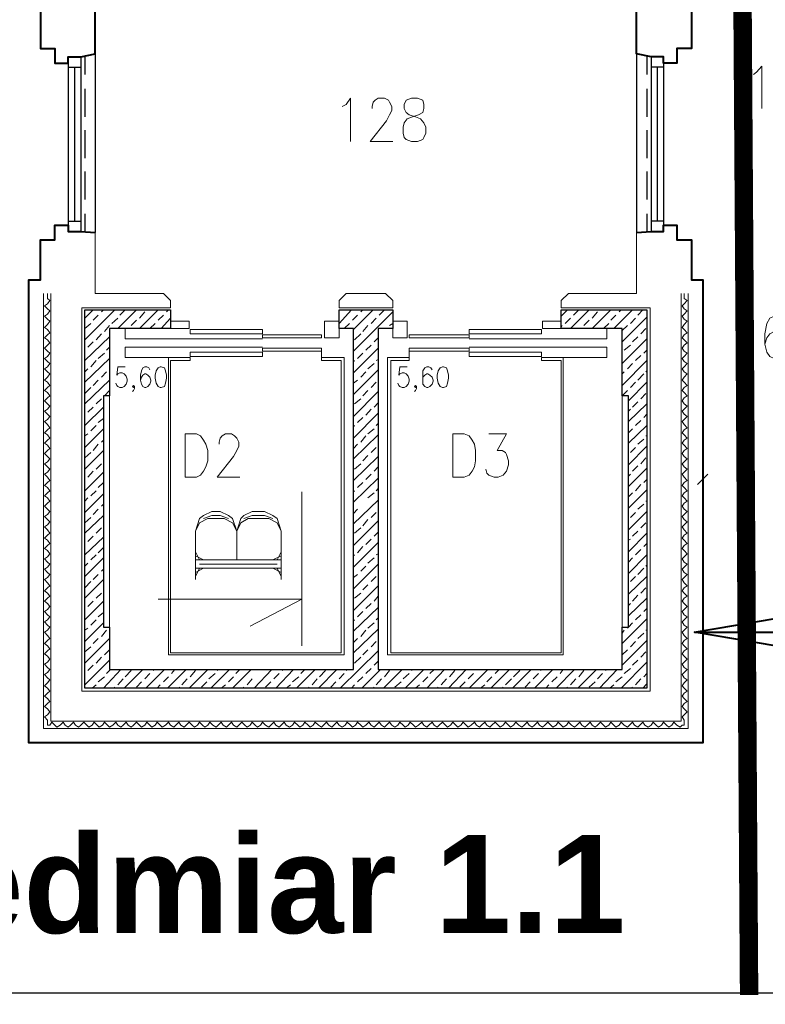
# Model space of a CAD drawing. Header units: millimetres. Extents: x 1 to 17496, y 1 to 30809.
# Tile 79 of 256: x 9136 to 9743, y 11386 to 12189. Entities that reach past the tile are written whole.
import ezdxf

# ---------------------------------------------------------------- set-up
doc = ezdxf.new("R2010")
doc.units = ezdxf.units.MM
doc.linetypes.add('CENTER', pattern=[2, 1.25, -0.25, 0.25, -0.25])
doc.linetypes.add('DASHDOT2', pattern=[0.5, 0.25, -0.125, 0, -0.125])
doc.layers.add('0_Przyz_granicze oddziałów', color=6, linetype='CENTER', lineweight=40)
for name, color, linetype in [('0_Przyz_Opisy oddziałów', 5, 'Continuous'), ('Opisy', 255, 'Continuous'), ('PDF _Geometria', 7, 'Continuous')]:
    doc.layers.add(name, color=color, linetype=linetype)
doc.styles.add('arial', font='arialbd.ttf')

msp = doc.modelspace()

# ---------------------------------------------------------------- linework, layer by layer
at = {"layer": '0_Przyz_granicze oddziałów', "linetype": 'DASHDOT2', "lineweight": 53, "ltscale": 500, "const_width": 15}
msp.add_lwpolyline([(9529.83, 14051.76), (9529.83, 13304.3), (9719.03, 13304.3), (9719.03, 12999.83), (9722.79, 12999.83), (9722.79, 12514.96), (9730.23, 11393.84), (9730.23, 11393.84)], dxfattribs=at)
at = {"layer": '0_Przyz_Opisy oddziałów', "lineweight": 40}
msp.add_lwpolyline([(9785.12, 11672.79), (9685.73, 11689.64), (9785.12, 11706.48)], close=True, dxfattribs=at)
msp.add_lwpolyline([(9685.73, 11689.64), (9943.1, 11689.64)], dxfattribs=at)
at = {"layer": 'Opisy', "lineweight": 18}
for points in [[(9733.74, 12144.44), (9736.27, 12146.12), (9740.48, 12151.18), (9740.48, 12116.65)], [(9759.01, 11942.31), (9757.32, 11945.67), (9753.95, 11947.36), (9750.58, 11947.36), (9747.22, 11945.67), (9744.69, 11941.46), (9743, 11933.04), (9743, 11924.62), (9744.69, 11917.88), (9747.22, 11914.51), (9750.58, 11912.83), (9752.27, 11912.83), (9756.48, 11914.51), (9759.01, 11917.88), (9759.85, 11922.93), (9759.85, 11924.62), (9759.01, 11929.67), (9756.48, 11933.04), (9752.27, 11934.73), (9750.58, 11934.73), (9747.22, 11933.04), (9744.69, 11929.67), (9743, 11924.62)]]:
    msp.add_lwpolyline(points, dxfattribs=at)
at = {"layer": 'PDF _Geometria'}
msp.add_lwpolyline([(1887, 15398.09), (14038.11, 15398.09), (14038.11, 11395.31), (1887, 11395.31)], close=True, dxfattribs=at)
at = {"layer": 'PDF _Geometria', "lineweight": 40}
for points in [[(9139.97, 12210.13), (9152.61, 12210.13), (9152.61, 12165.49), (9164.4, 12165.49), (9164.4, 12153.7), (9175.35, 12153.7), (9175.35, 12158.76), (9185.45, 12158.76), (9197.24, 12161.28), (9197.24, 12276.67), (9145.03, 12276.67)], [(9716.05, 12210.13), (9683.21, 12210.13), (9683.21, 12165.49), (9671.42, 12165.49), (9671.42, 12153.7), (9660.47, 12153.7), (9660.47, 12158.76), (9650.36, 12158.76), (9638.57, 12161.28), (9638.57, 12276.67), (9690.79, 12276.67)], [(9638.57, 12015.58), (9650.36, 12016.42), (9660.47, 12016.42), (9660.47, 12021.47), (9671.42, 12021.47), (9671.42, 12009.68), (9683.21, 12009.68), (9683.21, 11976.84), (9692.47, 11976.84), (9692.47, 11599.52), (9143.34, 11599.52), (9143.34, 11976.84), (9152.61, 11976.84), (9152.61, 12009.68), (9164.4, 12009.68), (9164.4, 12021.47), (9175.35, 12021.47), (9175.35, 12016.42), (9185.45, 12016.42), (9197.24, 12015.58)]]:
    msp.add_lwpolyline(points, dxfattribs=at)
at = {"layer": 'PDF _Geometria', "lineweight": 25}
for points in [[(9197.24, 12161.28), (9197.24, 12015.58)], [(9638.57, 12161.28), (9638.57, 12015.58)], [(9175.35, 12158.76), (9175.35, 12016.42)], [(9185.45, 12158.76), (9185.45, 12016.42)], [(9188.82, 12158.76), (9188.82, 12144.44)], [(9646.99, 12158.76), (9646.99, 12144.44)], [(9650.36, 12158.76), (9650.36, 12016.42)], [(9660.47, 12158.76), (9660.47, 12016.42)], [(9175.35, 12150.33), (9185.45, 12150.33)], [(9180.4, 12150.33), (9180.4, 12024.84)], [(9660.47, 12150.33), (9650.36, 12150.33)], [(9655.41, 12150.33), (9655.41, 12024.84)], [(9188.82, 12132.65), (9188.82, 12109.91)], [(9646.99, 12132.65), (9646.99, 12109.91)], [(9188.82, 12098.96), (9188.82, 12076.22)], [(9646.99, 12098.96), (9646.99, 12076.22)], [(9188.82, 12065.27), (9188.82, 12042.53)], [(9646.99, 12065.27), (9646.99, 12042.53)], [(9175.35, 12024.84), (9185.45, 12024.84)], [(9188.82, 12030.74), (9188.82, 12016.42)], [(9646.99, 12030.74), (9646.99, 12016.42)], [(9660.47, 12024.84), (9650.36, 12024.84)]]:
    msp.add_lwpolyline(points, dxfattribs=at)
at = {"layer": 'PDF _Geometria', "lineweight": 18}
for points in [[(9398.53, 12118.33), (9401.9, 12120.01), (9405.27, 12125.07), (9405.27, 12089.69)], [(9422.96, 12116.65), (9422.96, 12118.33), (9423.8, 12121.7), (9425.49, 12123.38), (9428.01, 12125.07), (9433.07, 12125.07), (9436.43, 12123.38), (9437.28, 12121.7), (9438.96, 12118.33), (9438.96, 12114.96), (9437.28, 12111.59), (9434.75, 12106.54), (9421.27, 12089.69), (9439.8, 12089.69)], [(9638.57, 12015.58), (9638.57, 11965.89), (9582.98, 11965.89), (9577.09, 11959.99), (9577.09, 11954.1), (9649.52, 11954.1), (9649.52, 11641.63), (9186.29, 11641.63), (9186.29, 11954.1), (9258.73, 11954.1), (9258.73, 11959.99), (9252.83, 11965.89), (9197.24, 11965.89), (9197.24, 12015.58)], [(9680.68, 11965.89), (9680.68, 11611.31), (9155.13, 11611.31), (9155.13, 11965.89)], [(9677.31, 11965.89), (9677.31, 11961.68), (9679.84, 11959.99), (9677.31, 11957.47), (9675.63, 11955.78), (9677.31, 11953.25), (9679.84, 11951.57), (9677.31, 11949.04), (9675.63, 11947.36), (9677.31, 11944.83), (9679.84, 11943.15), (9677.31, 11940.62), (9675.63, 11938.09), (9677.31, 11936.41), (9679.84, 11933.88), (9677.31, 11932.2), (9675.63, 11929.67), (9677.31, 11927.99), (9679.84, 11925.46), (9677.31, 11923.78), (9675.63, 11921.25), (9677.31, 11918.72), (9679.84, 11917.04), (9677.31, 11914.51), (9675.63, 11912.83), (9677.31, 11910.3), (9679.84, 11908.62), (9677.31, 11906.09), (9675.63, 11904.41), (9677.31, 11901.88), (9679.84, 11900.19), (9677.31, 11897.67), (9675.63, 11895.14), (9677.31, 11893.46), (9679.84, 11890.93), (9677.31, 11889.25), (9675.63, 11886.72), (9677.31, 11885.03), (9679.84, 11882.51), (9677.31, 11880.82), (9675.63, 11878.3), (9677.31, 11875.77), (9679.84, 11874.09), (9677.31, 11871.56), (9675.63, 11869.87), (9677.31, 11867.35), (9679.84, 11865.66), (9677.31, 11863.14), (9675.63, 11861.45), (9677.31, 11858.93), (9679.84, 11856.4), (9677.31, 11854.71), (9675.63, 11852.19), (9677.31, 11850.5), (9679.84, 11847.98), (9677.31, 11846.29), (9675.63, 11843.77), (9677.31, 11842.08), (9679.84, 11839.55), (9677.31, 11837.87), (9675.63, 11835.34), (9677.31, 11832.82), (9679.84, 11831.13), (9677.31, 11828.61), (9675.63, 11826.92), (9677.31, 11824.39), (9679.84, 11822.71), (9677.31, 11820.18), (9675.63, 11818.5), (9677.31, 11815.97), (9679.84, 11813.45), (9677.31, 11811.76), (9675.63, 11809.23), (9677.31, 11807.55), (9679.84, 11805.02), (9677.31, 11803.34), (9675.63, 11800.81), (9677.31, 11799.13), (9679.84, 11796.6), (9677.31, 11794.92), (9675.63, 11792.39), (9677.31, 11789.86), (9679.84, 11788.18), (9677.31, 11785.65), (9675.63, 11783.97), (9677.31, 11781.44), (9679.84, 11779.76), (9677.31, 11777.23), (9675.63, 11775.54), (9677.31, 11773.02), (9679.84, 11770.49), (9677.31, 11768.81), (9675.63, 11766.28), (9677.31, 11764.6), (9679.84, 11762.07), (9677.31, 11760.38), (9675.63, 11757.86), (9677.31, 11756.17), (9679.84, 11753.65), (9677.31, 11751.12), (9675.63, 11749.44), (9677.31, 11746.91), (9679.84, 11745.22), (9677.31, 11742.7), (9675.63, 11741.01), (9677.31, 11738.49), (9679.84, 11736.8), (9677.31, 11734.28), (9675.63, 11732.59), (9677.31, 11730.06), (9679.84, 11727.54), (9677.31, 11725.85), (9675.63, 11723.33), (9677.31, 11721.64), (9679.84, 11719.12), (9677.31, 11717.43), (9675.63, 11714.9), (9677.31, 11713.22), (9679.84, 11710.69), (9677.31, 11708.17), (9675.63, 11706.48), (9677.31, 11703.96), (9679.84, 11702.27), (9677.31, 11699.74), (9675.63, 11698.06), (9677.31, 11695.53), (9679.84, 11693.85), (9677.31, 11691.32), (9675.63, 11689.64), (9677.31, 11687.11), (9679.84, 11684.58), (9677.31, 11682.9), (9675.63, 11680.37), (9677.31, 11678.69), (9679.84, 11676.16), (9677.31, 11674.48), (9675.63, 11671.95), (9677.31, 11670.27), (9679.84, 11667.74), (9677.31, 11665.21), (9675.63, 11663.53), (9677.31, 11661), (9679.84, 11659.32), (9677.31, 11656.79), (9675.63, 11655.11), (9677.31, 11652.58), (9679.84, 11650.9), (9677.31, 11648.37), (9675.63, 11645.84), (9677.31, 11644.16), (9679.84, 11641.63), (9677.31, 11639.95), (9675.63, 11637.42), (9677.31, 11635.74), (9679.84, 11633.21), (9677.31, 11631.52), (9675.63, 11629), (9677.31, 11627.31), (9679.84, 11624.79), (9677.31, 11622.26), (9675.63, 11620.58), (9677.31, 11618.05), (9677.31, 11613.84), (9675.63, 11613.84), (9673.94, 11612.15), (9671.42, 11613.84), (9668.89, 11616.36), (9667.2, 11613.84), (9664.68, 11612.15), (9662.99, 11613.84), (9660.47, 11616.36), (9658.78, 11613.84), (9656.26, 11612.15), (9654.57, 11613.84), (9652.04, 11616.36), (9650.36, 11613.84), (9647.83, 11612.15), (9645.31, 11613.84), (9643.62, 11616.36), (9641.1, 11613.84), (9639.41, 11612.15), (9636.88, 11613.84), (9635.2, 11616.36), (9632.67, 11613.84), (9630.99, 11612.15), (9628.46, 11613.84), (9625.93, 11616.36), (9624.25, 11613.84), (9621.72, 11612.15), (9620.04, 11613.84), (9617.51, 11616.36), (9615.83, 11613.84), (9613.3, 11612.15), (9611.62, 11613.84), (9609.09, 11616.36), (9606.56, 11613.84), (9604.88, 11612.15), (9602.35, 11613.84), (9600.67, 11616.36), (9598.14, 11613.84), (9596.46, 11612.15), (9593.93, 11613.84), (9592.25, 11616.36), (9589.72, 11613.84), (9588.03, 11612.15), (9585.51, 11613.84), (9582.98, 11616.36), (9581.3, 11613.84), (9578.77, 11612.15), (9577.09, 11613.84), (9574.56, 11616.36), (9572.87, 11613.84), (9570.35, 11612.15), (9568.66, 11613.84), (9566.14, 11616.36), (9563.61, 11613.84), (9561.93, 11612.15), (9559.4, 11613.84), (9557.71, 11616.36), (9555.19, 11613.84), (9553.5, 11612.15), (9550.98, 11613.84), (9549.29, 11616.36), (9546.77, 11613.84), (9545.08, 11612.15), (9542.55, 11613.84), (9540.03, 11616.36), (9538.34, 11613.84), (9535.82, 11612.15), (9534.13, 11613.84), (9531.61, 11616.36), (9529.92, 11613.84), (9527.39, 11612.15), (9525.71, 11613.84), (9523.18, 11616.36), (9520.66, 11613.84), (9518.97, 11612.15), (9516.45, 11613.84), (9514.76, 11616.36), (9512.23, 11613.84), (9510.55, 11612.15), (9508.02, 11613.84), (9506.34, 11616.36), (9503.81, 11613.84), (9501.29, 11612.15), (9499.6, 11613.84), (9497.07, 11616.36), (9495.39, 11613.84), (9492.86, 11612.15), (9491.18, 11613.84), (9488.65, 11616.36), (9486.97, 11613.84), (9484.44, 11612.15), (9482.76, 11613.84), (9480.23, 11616.36), (9477.7, 11613.84), (9476.02, 11612.15), (9473.49, 11613.84), (9471.81, 11616.36), (9469.28, 11613.84), (9467.6, 11612.15), (9465.07, 11613.84), (9463.39, 11616.36), (9460.86, 11613.84), (9458.33, 11612.15), (9456.65, 11613.84), (9454.12, 11616.36), (9452.44, 11613.84), (9449.91, 11612.15), (9448.23, 11613.84), (9445.7, 11616.36), (9444.01, 11613.84), (9441.49, 11612.15), (9438.96, 11613.84), (9437.28, 11616.36), (9434.75, 11613.84), (9433.07, 11612.15), (9430.54, 11613.84), (9428.85, 11616.36), (9426.33, 11613.84), (9424.64, 11612.15), (9422.12, 11613.84), (9420.43, 11616.36), (9417.91, 11613.84), (9415.38, 11612.15), (9413.69, 11613.84), (9411.17, 11616.36), (9409.48, 11613.84), (9406.96, 11612.15), (9405.27, 11613.84), (9402.75, 11616.36), (9401.06, 11613.84), (9398.53, 11612.15), (9396.01, 11613.84), (9394.32, 11616.36), (9391.8, 11613.84), (9390.11, 11612.15), (9387.59, 11613.84), (9385.9, 11616.36), (9383.37, 11613.84), (9381.69, 11612.15), (9379.16, 11613.84), (9376.64, 11616.36), (9374.95, 11613.84), (9372.43, 11612.15), (9370.74, 11613.84), (9368.21, 11616.36), (9366.53, 11613.84), (9364, 11612.15), (9362.32, 11613.84), (9359.79, 11616.36), (9358.11, 11613.84), (9355.58, 11612.15), (9353.05, 11613.84), (9351.37, 11616.36), (9348.84, 11613.84), (9347.16, 11612.15), (9344.63, 11613.84), (9342.95, 11616.36), (9340.42, 11613.84), (9338.74, 11612.15), (9336.21, 11613.84), (9333.68, 11616.36), (9332, 11613.84), (9329.47, 11612.15), (9327.79, 11613.84), (9325.26, 11616.36), (9323.58, 11613.84), (9321.05, 11612.15), (9319.37, 11613.84), (9316.84, 11616.36), (9314.31, 11613.84), (9312.63, 11612.15), (9310.1, 11613.84), (9308.42, 11616.36), (9305.89, 11613.84), (9304.21, 11612.15), (9301.68, 11613.84), (9299.99, 11616.36), (9297.47, 11613.84), (9295.78, 11612.15), (9293.26, 11613.84), (9290.73, 11616.36), (9289.05, 11613.84), (9286.52, 11612.15), (9284.83, 11613.84), (9282.31, 11616.36), (9280.62, 11613.84), (9278.1, 11612.15), (9276.41, 11613.84), (9273.89, 11616.36), (9271.36, 11613.84), (9269.67, 11612.15), (9267.15, 11613.84), (9265.46, 11616.36), (9262.94, 11613.84), (9261.25, 11612.15), (9258.73, 11613.84), (9257.04, 11616.36), (9254.51, 11613.84), (9251.99, 11612.15), (9250.3, 11613.84), (9247.78, 11616.36), (9246.09, 11613.84), (9243.57, 11612.15), (9241.88, 11613.84), (9239.35, 11616.36), (9237.67, 11613.84), (9235.14, 11612.15), (9233.46, 11613.84), (9230.93, 11616.36), (9228.41, 11613.84), (9226.72, 11612.15), (9224.19, 11613.84), (9222.51, 11616.36), (9219.98, 11613.84), (9218.3, 11612.15), (9215.77, 11613.84), (9214.09, 11616.36), (9211.56, 11613.84), (9209.03, 11612.15), (9207.35, 11613.84), (9204.82, 11616.36), (9203.14, 11613.84), (9200.61, 11612.15), (9198.93, 11613.84), (9196.4, 11616.36), (9194.72, 11613.84), (9192.19, 11612.15), (9190.51, 11613.84), (9187.98, 11616.36), (9185.45, 11613.84), (9183.77, 11612.15), (9181.24, 11613.84), (9179.56, 11616.36), (9177.03, 11613.84), (9175.35, 11612.15), (9172.82, 11613.84), (9171.13, 11616.36), (9168.61, 11613.84), (9166.08, 11612.15), (9164.4, 11613.84), (9161.87, 11616.36), (9160.19, 11613.84), (9158.5, 11613.84), (9158.5, 11618.05), (9155.97, 11620.58), (9158.5, 11622.26), (9160.19, 11624.79), (9158.5, 11627.31), (9155.97, 11629), (9158.5, 11631.52), (9160.19, 11633.21), (9158.5, 11635.74), (9155.97, 11637.42), (9158.5, 11639.95), (9160.19, 11641.63), (9158.5, 11644.16), (9155.97, 11645.84), (9158.5, 11648.37), (9160.19, 11650.9), (9158.5, 11652.58), (9155.97, 11655.11), (9158.5, 11656.79), (9160.19, 11659.32), (9158.5, 11661), (9155.97, 11663.53), (9158.5, 11665.21), (9160.19, 11667.74), (9158.5, 11670.27), (9155.97, 11671.95), (9158.5, 11674.48), (9160.19, 11676.16), (9158.5, 11678.69), (9155.97, 11680.37), (9158.5, 11682.9), (9160.19, 11684.58), (9158.5, 11687.11), (9155.97, 11689.64), (9158.5, 11691.32), (9160.19, 11693.85), (9158.5, 11695.53), (9155.97, 11698.06), (9158.5, 11699.74), (9160.19, 11702.27), (9158.5, 11703.96), (9155.97, 11706.48), (9158.5, 11708.17), (9160.19, 11710.69), (9158.5, 11713.22), (9155.97, 11714.9), (9158.5, 11717.43), (9160.19, 11719.12), (9158.5, 11721.64), (9155.97, 11723.33), (9158.5, 11725.85), (9160.19, 11727.54), (9158.5, 11730.06), (9155.97, 11732.59), (9158.5, 11734.28), (9160.19, 11736.8), (9158.5, 11738.49), (9155.97, 11741.01), (9158.5, 11742.7), (9160.19, 11745.22), (9158.5, 11746.91), (9155.97, 11749.44), (9158.5, 11751.12), (9160.19, 11753.65), (9158.5, 11756.17), (9155.97, 11757.86), (9158.5, 11760.38), (9160.19, 11762.07), (9158.5, 11764.6), (9155.97, 11766.28), (9158.5, 11768.81), (9160.19, 11770.49), (9158.5, 11773.02), (9155.97, 11775.54), (9158.5, 11777.23), (9160.19, 11779.76), (9158.5, 11781.44), (9155.97, 11783.97), (9158.5, 11785.65), (9160.19, 11788.18), (9158.5, 11789.86), (9155.97, 11792.39), (9158.5, 11794.92), (9160.19, 11796.6), (9158.5, 11799.13), (9155.97, 11800.81), (9158.5, 11803.34), (9160.19, 11805.02), (9158.5, 11807.55), (9155.97, 11809.23), (9158.5, 11811.76), (9160.19, 11813.45), (9158.5, 11815.97), (9155.97, 11818.5), (9158.5, 11820.18), (9160.19, 11822.71), (9158.5, 11824.39), (9155.97, 11826.92), (9158.5, 11828.61), (9160.19, 11831.13), (9158.5, 11832.82), (9155.97, 11835.34), (9158.5, 11837.87), (9160.19, 11839.55), (9158.5, 11842.08), (9155.97, 11843.77), (9158.5, 11846.29), (9160.19, 11847.98), (9158.5, 11850.5), (9155.97, 11852.19), (9158.5, 11854.71), (9160.19, 11856.4), (9158.5, 11858.93), (9155.97, 11861.45), (9158.5, 11863.14), (9160.19, 11865.66), (9158.5, 11867.35), (9155.97, 11869.87), (9158.5, 11871.56), (9160.19, 11874.09), (9158.5, 11875.77), (9155.97, 11878.3), (9158.5, 11880.82), (9160.19, 11882.51), (9158.5, 11885.03), (9155.97, 11886.72), (9158.5, 11889.25), (9160.19, 11890.93), (9158.5, 11893.46), (9155.97, 11895.14), (9158.5, 11897.67), (9160.19, 11900.19), (9158.5, 11901.88), (9155.97, 11904.41), (9158.5, 11906.09), (9160.19, 11908.62), (9158.5, 11910.3), (9155.97, 11912.83), (9158.5, 11914.51), (9160.19, 11917.04), (9158.5, 11918.72), (9155.97, 11921.25), (9158.5, 11923.78), (9160.19, 11925.46), (9158.5, 11927.99), (9155.97, 11929.67), (9158.5, 11932.2), (9160.19, 11933.88), (9158.5, 11936.41), (9155.97, 11938.09), (9158.5, 11940.62), (9160.19, 11943.15), (9158.5, 11944.83), (9155.97, 11947.36), (9158.5, 11949.04), (9160.19, 11951.57), (9158.5, 11953.25), (9155.97, 11955.78), (9158.5, 11957.47), (9160.19, 11959.99), (9158.5, 11961.68), (9158.5, 11965.89)], [(9674.78, 11965.89), (9674.78, 11617.21), (9161.03, 11617.21), (9161.03, 11965.89)], [(9188.82, 11945.67), (9195.56, 11952.41)], [(9188.82, 11927.99), (9213.25, 11952.41)], [(9202.3, 11950.73), (9203.98, 11952.41)], [(9215.77, 11937.25), (9230.93, 11952.41)], [(9217.46, 11948.2), (9221.67, 11952.41)], [(9233.46, 11937.25), (9248.62, 11952.41)], [(9255.36, 11950.73), (9257.04, 11952.41)], [(9396.01, 11941.46), (9406.11, 11952.41)], [(9407.8, 11936.41), (9423.8, 11952.41)], [(9413.69, 11950.73), (9415.38, 11952.41)], [(9428.85, 11948.2), (9433.07, 11952.41)], [(9577.09, 11947.36), (9582.14, 11952.41)], [(9584.67, 11937.25), (9599.83, 11952.41)], [(9587.19, 11948.2), (9591.4, 11952.41)], [(9602.35, 11937.25), (9617.51, 11952.41)], [(9620.04, 11937.25), (9635.2, 11952.41)], [(9624.25, 11950.73), (9625.93, 11952.41)], [(9639.41, 11948.2), (9643.62, 11952.41)], [(9195.56, 11943.99), (9199.77, 11948.2)], [(9210.72, 11941.46), (9215.77, 11945.67)], [(9233.46, 11945.67), (9237.67, 11950.73)], [(9248.62, 11943.99), (9252.83, 11948.2)], [(9251.15, 11937.25), (9258.73, 11945.67)], [(9406.96, 11943.99), (9411.17, 11948.2)], [(9407.8, 11918.72), (9439.8, 11950.73)], [(9422.12, 11941.46), (9426.33, 11945.67)], [(9580.45, 11941.46), (9584.67, 11945.67)], [(9602.35, 11945.67), (9606.56, 11950.73)], [(9617.51, 11943.99), (9621.72, 11948.2)], [(9626.78, 11926.3), (9646.99, 11946.52)], [(9633.51, 11941.46), (9637.73, 11945.67)], [(9188.82, 11937.25), (9193.87, 11941.46)], [(9204.82, 11934.73), (9209.03, 11939.78)], [(9273.89, 11937.25), (9221.67, 11937.25), (9221.67, 11928.83), (9333.68, 11928.83)], [(9226.72, 11939.78), (9230.93, 11943.99)], [(9241.88, 11937.25), (9246.09, 11941.46)], [(9400.22, 11937.25), (9404.43, 11941.46)], [(9415.38, 11934.73), (9419.59, 11939.78)], [(9437.28, 11939.78), (9439.8, 11941.46)], [(9561.93, 11937.25), (9614.14, 11937.25), (9614.14, 11928.83), (9502.13, 11928.83)], [(9577.09, 11938.09), (9577.93, 11939.78)], [(9595.61, 11939.78), (9599.83, 11943.99)], [(9611.62, 11937.25), (9615.83, 11941.46)], [(9626.78, 11935.57), (9630.99, 11939.78)], [(9641.94, 11933.04), (9646.15, 11937.25)], [(9188.82, 11911.14), (9209.03, 11930.51)], [(9198.09, 11927.99), (9202.3, 11933.04)], [(9408.64, 11927.99), (9413.69, 11933.04)], [(9424.64, 11926.3), (9428.01, 11929.67)], [(9626.78, 11908.62), (9646.99, 11928.83)], [(9635.2, 11926.3), (9639.41, 11930.51)], [(9188.82, 11919.57), (9188.82, 11920.41)], [(9191.35, 11922.09), (9195.56, 11926.3)], [(9206.51, 11919.57), (9209.03, 11922.09)], [(9257.04, 11913.67), (9221.67, 11913.67), (9221.67, 11922.09), (9333.68, 11922.09)], [(9407.8, 11901.04), (9428.01, 11921.25)], [(9417.91, 11919.57), (9422.12, 11923.78)], [(9578.77, 11913.67), (9614.14, 11913.67), (9614.14, 11922.09), (9502.13, 11922.09)], [(9628.46, 11919.57), (9633.51, 11923.78)], [(9188.82, 11893.46), (9209.03, 11912.83)], [(9199.77, 11912.83), (9204.82, 11917.04)], [(9381.69, 11913.67), (9400.22, 11913.67), (9400.22, 11671.11), (9257.04, 11671.11), (9257.04, 11913.67), (9274.73, 11913.67), (9274.73, 11911.14), (9258.73, 11911.14), (9258.73, 11672.79), (9397.69, 11672.79), (9397.69, 11911.14), (9381.69, 11911.14), (9381.69, 11918.72)], [(9411.17, 11912.83), (9415.38, 11917.04)], [(9426.33, 11911.14), (9428.01, 11911.99)], [(9453.28, 11913.67), (9435.59, 11913.67), (9435.59, 11671.11), (9578.77, 11671.11), (9578.77, 11913.67), (9561.08, 11913.67), (9561.08, 11911.14), (9577.09, 11911.14), (9577.09, 11672.79), (9438.12, 11672.79), (9438.12, 11911.14), (9453.28, 11911.14), (9453.28, 11918.72)], [(9637.73, 11911.14), (9641.94, 11915.35)], [(9644.46, 11917.04), (9646.99, 11919.57)], [(9188.82, 11901.88), (9191.35, 11904.41)], [(9193.87, 11906.09), (9198.09, 11911.14)], [(9209.03, 11904.41), (9209.03, 11905.25)], [(9221.67, 11906.09), (9215.77, 11906.09), (9214.93, 11899.35), (9215.77, 11900.19), (9217.46, 11901.04), (9219.14, 11901.04), (9220.83, 11900.19), (9222.51, 11898.51), (9223.35, 11895.98), (9223.35, 11894.3), (9222.51, 11891.77), (9220.83, 11890.09), (9219.14, 11889.25), (9217.46, 11889.25), (9215.77, 11890.09), (9214.93, 11890.93), (9214.09, 11892.61)], [(9241.88, 11903.56), (9241.04, 11905.25), (9239.35, 11906.09), (9237.67, 11906.09), (9235.99, 11905.25), (9235.14, 11902.72), (9234.3, 11899.35), (9234.3, 11895.14), (9235.14, 11891.77), (9235.99, 11890.09), (9237.67, 11889.25), (9238.51, 11889.25), (9240.2, 11890.09), (9241.88, 11891.77), (9242.72, 11894.3), (9242.72, 11895.14), (9241.88, 11897.67), (9240.2, 11899.35), (9238.51, 11900.19), (9237.67, 11900.19), (9235.99, 11899.35), (9235.14, 11897.67), (9234.3, 11895.14)], [(9407.8, 11909.46), (9408.64, 11911.14)], [(9419.59, 11904.41), (9424.64, 11908.62)], [(9451.59, 11906.09), (9445.7, 11906.09), (9444.86, 11899.35), (9445.7, 11900.19), (9447.38, 11901.04), (9449.07, 11901.04), (9450.75, 11900.19), (9452.44, 11898.51), (9453.28, 11895.98), (9453.28, 11894.3), (9452.44, 11891.77), (9450.75, 11890.09), (9449.07, 11889.25), (9447.38, 11889.25), (9445.7, 11890.09), (9444.86, 11890.93), (9444.01, 11892.61)], [(9471.81, 11903.56), (9470.97, 11905.25), (9469.28, 11906.09), (9467.6, 11906.09), (9465.91, 11905.25), (9464.23, 11902.72), (9464.23, 11891.77), (9465.91, 11890.09), (9467.6, 11889.25), (9468.44, 11889.25), (9470.12, 11890.09), (9471.81, 11891.77), (9472.65, 11894.3), (9472.65, 11895.14), (9471.81, 11897.67), (9470.12, 11899.35), (9468.44, 11900.19), (9467.6, 11900.19), (9465.91, 11899.35), (9464.23, 11897.67), (9464.23, 11895.14)], [(9626.78, 11890.93), (9646.99, 11911.14)], [(9630.99, 11904.41), (9635.2, 11908.62)], [(9202.3, 11897.67), (9206.51, 11901.88)], [(9407.8, 11883.35), (9428.01, 11903.56)], [(9413.69, 11897.67), (9417.91, 11901.88)], [(9626.78, 11900.19), (9628.46, 11901.88)], [(9639.41, 11895.14), (9644.46, 11900.19)], [(9646.15, 11901.88), (9646.99, 11902.72)], [(9188.82, 11875.77), (9209.03, 11895.14)], [(9188.82, 11884.19), (9193.87, 11889.25)], [(9195.56, 11890.93), (9199.77, 11895.14)], [(9229.25, 11890.09), (9228.41, 11889.25), (9227.56, 11890.09), (9228.41, 11890.93), (9229.25, 11890.09), (9229.25, 11888.4), (9228.41, 11886.72), (9227.56, 11885.88)], [(9407.8, 11892.61), (9411.17, 11895.14)], [(9422.12, 11889.25), (9426.33, 11893.46)], [(9459.17, 11890.09), (9458.33, 11889.25), (9457.49, 11890.09), (9458.33, 11890.93), (9459.17, 11890.09), (9459.17, 11888.4), (9458.33, 11886.72), (9457.49, 11885.88)], [(9631.83, 11878.3), (9646.99, 11893.46)], [(9633.51, 11889.25), (9637.73, 11893.46)], [(9198.09, 11875.77), (9202.3, 11879.98)], [(9204.82, 11882.51), (9209.03, 11886.72)], [(9209.03, 11693.01), (9209.03, 11693.85), (9209.03, 11882.51)], [(9407.8, 11865.66), (9428.01, 11885.88)], [(9408.64, 11875.77), (9413.69, 11879.98)], [(9415.38, 11882.51), (9419.59, 11886.72)], [(9626.78, 11693.85), (9626.78, 11882.51), (9630.99, 11886.72)], [(9641.94, 11879.98), (9646.15, 11884.19)], [(9188.82, 11858.08), (9203.98, 11873.24)], [(9191.35, 11869.03), (9195.56, 11873.24)], [(9424.64, 11873.24), (9428.01, 11876.61)], [(9631.83, 11861.45), (9646.99, 11875.77)], [(9635.2, 11873.24), (9639.41, 11877.45)], [(9188.82, 11866.51), (9188.82, 11867.35)], [(9199.77, 11860.61), (9203.98, 11863.98)], [(9407.8, 11847.98), (9428.01, 11868.19)], [(9411.17, 11860.61), (9415.38, 11864.82)], [(9417.91, 11866.51), (9422.12, 11871.56)], [(9631.83, 11869.87), (9633.51, 11871.56)], [(9644.46, 11864.82), (9646.99, 11867.35)], [(9193.87, 11853.87), (9198.09, 11858.08)], [(9407.8, 11857.24), (9408.64, 11858.08)], [(9426.33, 11858.08), (9428.01, 11859.77)], [(9631.83, 11843.77), (9646.99, 11858.08)], [(9637.73, 11858.08), (9641.94, 11862.29)], [(9188.82, 11840.4), (9203.98, 11855.56)], [(9188.82, 11849.66), (9191.35, 11851.35)], [(9298.31, 11842.92), (9298.31, 11844.61), (9299.15, 11847.98), (9300.84, 11849.66), (9303.36, 11851.35), (9308.42, 11851.35), (9310.94, 11849.66), (9312.63, 11847.98), (9314.31, 11844.61), (9314.31, 11841.24), (9312.63, 11837.87), (9310.1, 11832.82), (9296.63, 11815.97), (9315.15, 11815.97)], [(9407.8, 11831.13), (9428.01, 11850.5)], [(9413.69, 11844.61), (9417.91, 11849.66)], [(9419.59, 11851.35), (9424.64, 11855.56)], [(9518.13, 11851.35), (9532.45, 11851.35), (9524.87, 11837.87), (9529.08, 11837.87), (9531.61, 11836.19), (9532.45, 11834.5), (9534.13, 11829.45), (9534.13, 11826.08), (9532.45, 11821.03), (9529.92, 11817.66), (9525.71, 11815.97), (9522.34, 11815.97), (9518.13, 11817.66), (9516.45, 11819.34), (9515.6, 11822.71)], [(9631.83, 11852.19), (9635.2, 11855.56)], [(9646.15, 11849.66), (9646.99, 11849.66)], [(9195.56, 11837.87), (9199.77, 11842.92)], [(9202.3, 11844.61), (9203.98, 11846.29)], [(9407.8, 11839.55), (9411.17, 11842.92)], [(9422.12, 11836.19), (9426.33, 11840.4)], [(9631.83, 11826.08), (9646.99, 11841.24)], [(9633.51, 11836.19), (9637.73, 11840.4)], [(9639.41, 11842.92), (9644.46, 11847.13)], [(9188.82, 11822.71), (9203.98, 11837.87)], [(9188.82, 11831.97), (9193.87, 11836.19)], [(9407.8, 11813.45), (9428.01, 11832.82)], [(9415.38, 11829.45), (9419.59, 11833.66)], [(9641.94, 11826.92), (9646.15, 11831.97)], [(9198.09, 11822.71), (9202.3, 11826.92)], [(9408.64, 11822.71), (9413.69, 11826.92)], [(9424.64, 11821.03), (9428.01, 11824.39)], [(9635.2, 11821.03), (9639.41, 11825.24)], [(9188.82, 11805.02), (9203.98, 11820.18)], [(9191.35, 11815.97), (9195.56, 11821.03)], [(9417.91, 11814.29), (9422.12, 11818.5)], [(9631.83, 11808.39), (9646.99, 11823.55)], [(9631.83, 11816.81), (9633.51, 11818.5)], [(9696.68, 11818.5), (9688.26, 11810.08)], [(9692.47, 11822.71), (9692.47, 11805.02)], [(9188.82, 11814.29), (9188.82, 11815.13)], [(9199.77, 11807.55), (9203.98, 11811.76)], [(9407.8, 11795.76), (9428.01, 11815.13)], [(9411.17, 11807.55), (9415.38, 11811.76)], [(9637.73, 11805.02), (9641.94, 11810.08)], [(9644.46, 11811.76), (9646.99, 11814.29)], [(9188.82, 11787.34), (9203.98, 11802.5)], [(9193.87, 11800.81), (9198.09, 11805.02)], [(9365.69, 11804.18), (9365.69, 11678.69)], [(9407.8, 11804.18), (9408.64, 11805.02)], [(9419.59, 11799.13), (9424.64, 11803.34)], [(9426.33, 11805.02), (9428.01, 11806.71)], [(9631.83, 11790.7), (9646.99, 11805.86)], [(9631.83, 11799.97), (9635.2, 11803.34)], [(9188.82, 11796.6), (9191.35, 11799.13)], [(9202.3, 11792.39), (9203.98, 11794.07)], [(9407.8, 11778.07), (9428.01, 11797.44)], [(9639.41, 11789.86), (9644.46, 11794.07)], [(9646.15, 11796.6), (9646.99, 11796.6)], [(9188.82, 11770.49), (9203.98, 11784.81)], [(9195.56, 11785.65), (9199.77, 11789.86)], [(9278.94, 11732.59), (9278.94, 11772.18), (9282.31, 11782.28), (9285.68, 11784.81), (9292.41, 11788.18), (9299.15, 11788.18), (9305.89, 11784.81), (9309.26, 11782.28), (9312.63, 11772.18), (9316, 11782.28), (9318.52, 11784.81), (9325.26, 11788.18), (9335.37, 11788.18), (9342.11, 11784.81), (9345.47, 11782.28), (9348.84, 11772.18), (9348.84, 11732.59)], [(9285.68, 11782.28), (9292.41, 11784.81), (9299.15, 11784.81), (9305.89, 11782.28)], [(9318.52, 11782.28), (9325.26, 11784.81), (9335.37, 11784.81), (9342.11, 11782.28)], [(9407.8, 11786.49), (9411.17, 11789.86)], [(9422.12, 11783.12), (9426.33, 11787.34)], [(9631.83, 11773.02), (9646.99, 11788.18)], [(9633.51, 11783.12), (9637.73, 11787.34)], [(9188.82, 11778.91), (9193.87, 11783.12)], [(9278.94, 11772.18), (9282.31, 11778.91), (9289.05, 11782.28), (9302.52, 11782.28), (9309.26, 11778.91), (9312.63, 11772.18), (9312.63, 11748.59)], [(9312.63, 11772.18), (9316, 11778.91), (9321.89, 11782.28), (9338.74, 11782.28), (9345.47, 11778.91), (9348.84, 11772.18)], [(9407.8, 11760.38), (9428.01, 11780.6)], [(9415.38, 11776.39), (9419.59, 11781.44)], [(9641.94, 11774.7), (9646.15, 11778.91)], [(9191.35, 11763.75), (9195.56, 11767.96)], [(9198.09, 11770.49), (9202.3, 11774.7)], [(9408.64, 11770.49), (9413.69, 11774.7)], [(9424.64, 11767.96), (9428.01, 11771.33)], [(9631.83, 11755.33), (9646.99, 11770.49)], [(9635.2, 11767.96), (9639.41, 11772.18)], [(9188.82, 11752.8), (9203.98, 11767.12)], [(9188.82, 11761.23), (9188.82, 11762.07)], [(9407.8, 11742.7), (9428.01, 11762.91)], [(9411.17, 11754.49), (9415.38, 11759.54)], [(9417.91, 11761.23), (9422.12, 11765.44)], [(9631.83, 11764.6), (9633.51, 11765.44)], [(9644.46, 11759.54), (9646.99, 11762.07)], [(9193.87, 11748.59), (9198.09, 11752.8)], [(9199.77, 11754.49), (9203.98, 11758.7)], [(9278.94, 11755.33), (9282.31, 11748.59)], [(9278.94, 11751.96), (9285.68, 11748.59)], [(9342.11, 11748.59), (9348.84, 11751.96)], [(9345.47, 11748.59), (9348.84, 11755.33)], [(9407.8, 11751.96), (9408.64, 11752.8)], [(9426.33, 11752.8), (9428.01, 11753.65)], [(9631.83, 11737.64), (9646.99, 11752.8)], [(9637.73, 11752.8), (9641.94, 11757.02)], [(9188.82, 11735.12), (9203.98, 11750.28)], [(9188.82, 11743.54), (9191.35, 11746.07)], [(9278.94, 11748.59), (9348.84, 11748.59)], [(9282.31, 11745.22), (9345.47, 11745.22)], [(9407.8, 11725.01), (9428.01, 11745.22)], [(9413.69, 11739.33), (9417.91, 11743.54)], [(9419.59, 11746.07), (9424.64, 11750.28)], [(9631.83, 11746.91), (9635.2, 11750.28)], [(9646.15, 11743.54), (9646.99, 11744.38)], [(9195.56, 11732.59), (9199.77, 11736.8)], [(9202.3, 11739.33), (9203.98, 11741.01)], [(9278.94, 11741.86), (9348.84, 11741.86)], [(9278.94, 11735.12), (9282.31, 11741.86)], [(9278.94, 11738.49), (9285.68, 11741.86)], [(9342.11, 11741.86), (9348.84, 11738.49)], [(9345.47, 11741.86), (9348.84, 11735.12)], [(9407.8, 11734.28), (9411.17, 11736.8)], [(9639.41, 11736.8), (9644.46, 11741.86)], [(9188.82, 11717.43), (9203.98, 11732.59)], [(9188.82, 11725.85), (9193.87, 11730.91)], [(9407.8, 11707.32), (9428.01, 11727.54)], [(9415.38, 11724.17), (9419.59, 11728.38)], [(9422.12, 11730.91), (9426.33, 11735.12)], [(9631.83, 11720.8), (9646.99, 11735.12)], [(9633.51, 11730.91), (9637.73, 11735.12)], [(9198.09, 11717.43), (9202.3, 11721.64)], [(9408.64, 11717.43), (9413.69, 11721.64)], [(9635.2, 11714.9), (9639.41, 11719.96)], [(9641.94, 11721.64), (9646.15, 11725.85)], [(9188.82, 11699.74), (9203.98, 11714.9)], [(9191.35, 11710.69), (9195.56, 11714.9)], [(9248.62, 11716.59), (9365.69, 11716.59), (9323.58, 11694.69)], [(9417.91, 11709.01), (9422.12, 11713.22)], [(9424.64, 11714.9), (9428.01, 11719.12)], [(9631.83, 11703.11), (9646.99, 11717.43)], [(9631.83, 11711.54), (9633.51, 11713.22)], [(9188.82, 11709.01), (9188.82, 11709.85)], [(9199.77, 11702.27), (9203.98, 11705.64)], [(9407.8, 11690.48), (9428.01, 11709.85)], [(9411.17, 11702.27), (9415.38, 11706.48)], [(9637.73, 11699.74), (9641.94, 11703.96)], [(9644.46, 11706.48), (9646.99, 11709.01)], [(9188.82, 11682.06), (9203.98, 11697.22)], [(9193.87, 11695.53), (9198.09, 11699.74)], [(9407.8, 11698.9), (9408.64, 11699.74)], [(9419.59, 11693.01), (9424.64, 11697.22)], [(9426.33, 11699.74), (9428.01, 11701.43)], [(9626.78, 11680.37), (9646.99, 11700.59)], [(9630.99, 11693.01), (9631.83, 11693.85), (9635.2, 11697.22)], [(9188.82, 11691.32), (9191.35, 11693.01)], [(9202.3, 11686.27), (9206.51, 11691.32)], [(9407.8, 11672.79), (9428.01, 11692.16)], [(9413.69, 11686.27), (9417.91, 11691.32)], [(9626.78, 11688.8), (9628.46, 11691.32)], [(9639.41, 11684.58), (9644.46, 11688.8)], [(9646.15, 11691.32), (9646.99, 11691.32)], [(9188.82, 11664.37), (9209.03, 11684.58)], [(9195.56, 11680.37), (9199.77, 11684.58)], [(9407.8, 11681.22), (9411.17, 11684.58)], [(9422.12, 11677.85), (9426.33, 11682.06)], [(9626.78, 11662.69), (9646.99, 11682.9)], [(9633.51, 11677.85), (9637.73, 11682.06)], [(9188.82, 11673.64), (9193.87, 11677.85)], [(9204.82, 11671.11), (9209.03, 11675.32)], [(9396.85, 11644.16), (9428.01, 11674.48)], [(9415.38, 11671.11), (9419.59, 11675.32)], [(9626.78, 11671.11), (9630.99, 11675.32)], [(9641.94, 11669.42), (9646.15, 11673.64)], [(9188.82, 11646.68), (9209.03, 11666.9)], [(9198.09, 11664.37), (9202.3, 11669.42)], [(9408.64, 11664.37), (9413.69, 11669.42)], [(9424.64, 11662.69), (9428.01, 11666.06)], [(9625.93, 11644.16), (9646.99, 11665.21)], [(9635.2, 11662.69), (9639.41, 11666.9)], [(9188.82, 11655.95), (9188.82, 11656.79)], [(9191.35, 11658.48), (9195.56, 11662.69)], [(9203.98, 11644.16), (9218.3, 11659.32)], [(9206.51, 11655.95), (9209.88, 11659.32)], [(9220.83, 11644.16), (9235.99, 11659.32)], [(9221.67, 11653.42), (9226.72, 11658.48)], [(9237.67, 11651.74), (9241.88, 11655.95)], [(9238.51, 11644.16), (9253.67, 11659.32)], [(9244.41, 11658.48), (9245.25, 11659.32)], [(9256.2, 11644.16), (9271.36, 11659.32)], [(9259.57, 11655.95), (9262.09, 11659.32)], [(9273.89, 11644.16), (9289.05, 11659.32)], [(9274.73, 11653.42), (9278.94, 11658.48)], [(9289.89, 11651.74), (9294.94, 11655.95)], [(9291.57, 11644.16), (9306.73, 11659.32)], [(9296.63, 11658.48), (9297.47, 11659.32)], [(9309.26, 11644.16), (9324.42, 11659.32)], [(9311.79, 11655.95), (9315.15, 11659.32)], [(9326.95, 11644.16), (9341.26, 11659.32)], [(9342.95, 11651.74), (9347.16, 11655.95)], [(9344.63, 11644.16), (9358.95, 11659.32)], [(9349.69, 11658.48), (9350.53, 11659.32)], [(9361.48, 11644.16), (9376.64, 11659.32)], [(9364.85, 11655.95), (9368.21, 11659.32)], [(9379.16, 11644.16), (9394.32, 11659.32)], [(9380.01, 11653.42), (9385.06, 11658.48)], [(9396.01, 11651.74), (9400.22, 11655.95)], [(9401.9, 11658.48), (9402.75, 11659.32)], [(9414.54, 11644.16), (9429.7, 11659.32)], [(9417.91, 11655.95), (9422.12, 11660.16)], [(9432.22, 11644.16), (9447.38, 11659.32)], [(9433.07, 11653.42), (9437.28, 11658.48)], [(9448.23, 11651.74), (9453.28, 11655.95)], [(9449.91, 11644.16), (9465.07, 11659.32)], [(9454.96, 11658.48), (9455.81, 11659.32)], [(9467.6, 11644.16), (9481.91, 11659.32)], [(9470.12, 11655.95), (9473.49, 11659.32)], [(9485.28, 11644.16), (9499.6, 11659.32)], [(9486.13, 11653.42), (9490.34, 11658.48)], [(9501.29, 11651.74), (9505.5, 11655.95)], [(9502.13, 11644.16), (9517.29, 11659.32)], [(9519.81, 11644.16), (9534.97, 11659.32)], [(9523.18, 11655.95), (9526.55, 11659.32)], [(9537.5, 11644.16), (9552.66, 11659.32)], [(9538.34, 11653.42), (9543.4, 11658.48)], [(9554.35, 11651.74), (9558.56, 11655.95)], [(9555.19, 11644.16), (9570.35, 11659.32)], [(9560.24, 11658.48), (9561.08, 11659.32)], [(9572.87, 11644.16), (9588.03, 11659.32)], [(9576.24, 11655.95), (9578.77, 11659.32)], [(9590.56, 11644.16), (9605.72, 11659.32)], [(9591.4, 11653.42), (9595.61, 11658.48)], [(9606.56, 11651.74), (9610.77, 11655.95)], [(9608.25, 11644.16), (9622.57, 11659.32)], [(9613.3, 11658.48), (9614.14, 11659.32)], [(9628.46, 11655.95), (9633.51, 11660.16)], [(9644.46, 11653.42), (9646.99, 11655.95)], [(9199.77, 11649.21), (9204.82, 11653.42)], [(9215.77, 11646.68), (9219.98, 11651.74)], [(9230.93, 11645), (9235.14, 11649.21)], [(9252.83, 11649.21), (9257.04, 11653.42)], [(9267.99, 11646.68), (9272.2, 11651.74)], [(9283.99, 11645), (9288.2, 11649.21)], [(9305.89, 11649.21), (9310.1, 11653.42)], [(9321.05, 11646.68), (9325.26, 11651.74)], [(9336.21, 11645), (9340.42, 11649.21)], [(9358.11, 11649.21), (9363.16, 11653.42)], [(9374.11, 11646.68), (9378.32, 11651.74)], [(9389.27, 11645), (9393.48, 11649.21)], [(9411.17, 11649.21), (9415.38, 11653.42)], [(9426.33, 11646.68), (9430.54, 11651.74)], [(9441.49, 11645), (9446.54, 11649.21)], [(9464.23, 11649.21), (9468.44, 11653.42)], [(9479.39, 11646.68), (9483.6, 11651.74)], [(9494.55, 11645), (9498.76, 11649.21)], [(9516.45, 11649.21), (9520.66, 11653.42)], [(9531.61, 11646.68), (9536.66, 11651.74)], [(9547.61, 11645), (9551.82, 11649.21)], [(9569.51, 11649.21), (9573.72, 11653.42)], [(9584.67, 11646.68), (9588.88, 11651.74)], [(9599.83, 11645), (9604.88, 11649.21)], [(9621.72, 11649.21), (9626.78, 11653.42)], [(9637.73, 11646.68), (9641.94, 11651.74)], [(9643.62, 11644.16), (9646.99, 11647.53)], [(9194.72, 11644.16), (9198.09, 11646.68)], [(9212.4, 11644.16), (9213.25, 11645)], [(9247.78, 11644.16), (9250.3, 11646.68)], [(9265.46, 11644.16), (9266.31, 11645)], [(9299.99, 11644.16), (9303.36, 11646.68)], [(9317.68, 11644.16), (9318.52, 11645)], [(9353.05, 11644.16), (9356.42, 11646.68)], [(9370.74, 11644.16), (9371.58, 11645)], [(9406.11, 11644.16), (9408.64, 11646.68)], [(9423.8, 11644.16), (9424.64, 11645)], [(9458.33, 11644.16), (9461.7, 11646.68)], [(9476.02, 11644.16), (9476.86, 11645)], [(9511.39, 11644.16), (9514.76, 11646.68)], [(9529.08, 11644.16), (9529.92, 11645)], [(9564.45, 11644.16), (9566.98, 11646.68)], [(9581.3, 11644.16), (9582.14, 11645)], [(9616.67, 11644.16), (9620.04, 11646.68)], [(9634.36, 11644.16), (9635.2, 11645)]]:
    msp.add_lwpolyline(points, dxfattribs=at)
for points in [[(9454.96, 12125.07), (9450.75, 12123.38), (9449.07, 12120.01), (9449.07, 12116.65), (9450.75, 12113.28), (9453.28, 12111.59), (9458.33, 12109.91), (9462.54, 12108.22), (9465.07, 12104.85), (9466.75, 12101.49), (9466.75, 12096.43), (9465.07, 12093.06), (9464.23, 12091.38), (9460.02, 12089.69), (9454.96, 12089.69), (9450.75, 12091.38), (9449.07, 12093.06), (9448.23, 12096.43), (9448.23, 12101.49), (9449.07, 12104.85), (9451.59, 12108.22), (9455.81, 12109.91), (9460.86, 12111.59), (9464.23, 12113.28), (9465.07, 12116.65), (9465.07, 12120.01), (9464.23, 12123.38), (9460.02, 12125.07)], [(9396.01, 11954.1), (9439.8, 11954.1), (9439.8, 11959.99), (9433.91, 11965.89), (9401.9, 11965.89), (9396.01, 11959.99)], [(9273.89, 11937.25), (9273.89, 11943.15), (9258.73, 11943.15), (9258.73, 11937.25)], [(9333.68, 11933.04), (9333.68, 11936.41), (9274.73, 11936.41), (9274.73, 11933.04)], [(9396.01, 11929.67), (9396.01, 11943.15), (9384.22, 11943.15), (9384.22, 11929.67)], [(9451.59, 11929.67), (9451.59, 11943.15), (9439.8, 11943.15), (9439.8, 11929.67)], [(9561.08, 11933.04), (9561.08, 11936.41), (9502.13, 11936.41), (9502.13, 11933.04)], [(9577.09, 11937.25), (9577.09, 11943.15), (9561.93, 11943.15), (9561.93, 11937.25)], [(9381.69, 11929.67), (9381.69, 11932.2), (9333.68, 11932.2), (9333.68, 11929.67)], [(9502.13, 11929.67), (9502.13, 11932.2), (9453.28, 11932.2), (9453.28, 11929.67)], [(9381.69, 11918.72), (9381.69, 11921.25), (9333.68, 11921.25), (9333.68, 11918.72)], [(9502.13, 11918.72), (9502.13, 11921.25), (9453.28, 11921.25), (9453.28, 11918.72)], [(9333.68, 11914.51), (9333.68, 11917.88), (9274.73, 11917.88), (9274.73, 11914.51)], [(9561.08, 11914.51), (9561.08, 11917.88), (9502.13, 11917.88), (9502.13, 11914.51)], [(9250.3, 11906.09), (9248.62, 11905.25), (9246.93, 11902.72), (9246.09, 11899.35), (9246.09, 11896.83), (9246.93, 11892.61), (9248.62, 11890.09), (9250.3, 11889.25), (9251.15, 11889.25), (9253.67, 11890.09), (9254.51, 11892.61), (9255.36, 11896.83), (9255.36, 11899.35), (9254.51, 11902.72), (9253.67, 11905.25), (9251.15, 11906.09)], [(9480.23, 11906.09), (9478.55, 11905.25), (9476.86, 11902.72), (9476.02, 11899.35), (9476.02, 11896.83), (9476.86, 11892.61), (9478.55, 11890.09), (9480.23, 11889.25), (9481.07, 11889.25), (9483.6, 11890.09), (9484.44, 11892.61), (9485.28, 11896.83), (9485.28, 11899.35), (9484.44, 11902.72), (9483.6, 11905.25), (9481.07, 11906.09)], [(9270.52, 11815.97), (9270.52, 11851.35), (9279.78, 11851.35), (9283.15, 11849.66), (9285.68, 11846.29), (9287.36, 11842.92), (9289.05, 11837.87), (9289.05, 11829.45), (9287.36, 11824.39), (9285.68, 11821.03), (9283.15, 11817.66), (9279.78, 11815.97)], [(9488.65, 11815.97), (9488.65, 11851.35), (9497.92, 11851.35), (9502.13, 11849.66), (9504.65, 11846.29), (9506.34, 11842.92), (9507.18, 11837.87), (9507.18, 11829.45), (9506.34, 11824.39), (9504.65, 11821.03), (9502.13, 11817.66), (9497.92, 11815.97)]]:
    msp.add_lwpolyline(points, close=True, dxfattribs=at)
at = {"layer": 'PDF _Geometria', "lineweight": 25}
msp.add_lwpolyline([(9203.98, 11693.85), (9209.03, 11693.85), (9209.03, 11659.32), (9407.8, 11659.32), (9407.8, 11937.25), (9396.01, 11937.25), (9396.01, 11952.41), (9439.8, 11952.41), (9439.8, 11937.25), (9428.01, 11937.25), (9428.01, 11659.32), (9626.78, 11659.32), (9626.78, 11693.85), (9631.83, 11693.85), (9631.83, 11882.51), (9626.78, 11882.51), (9626.78, 11937.25), (9577.09, 11937.25), (9577.09, 11952.41), (9646.99, 11952.41), (9646.99, 11644.16), (9188.82, 11644.16), (9188.82, 11952.41), (9258.73, 11952.41), (9258.73, 11937.25), (9209.03, 11937.25), (9209.03, 11882.51), (9203.98, 11882.51)], close=True, dxfattribs=at)

# ---------------------------------------------------------------- texts
at = {"layer": '0_Przyz_granicze oddziałów', "style": 'arial'}
msp.add_text('Przedmiar 1.1', height=80, dxfattribs=at).set_placement((8902.74, 11444.38))

doc.saveas('drawing.dxf')
